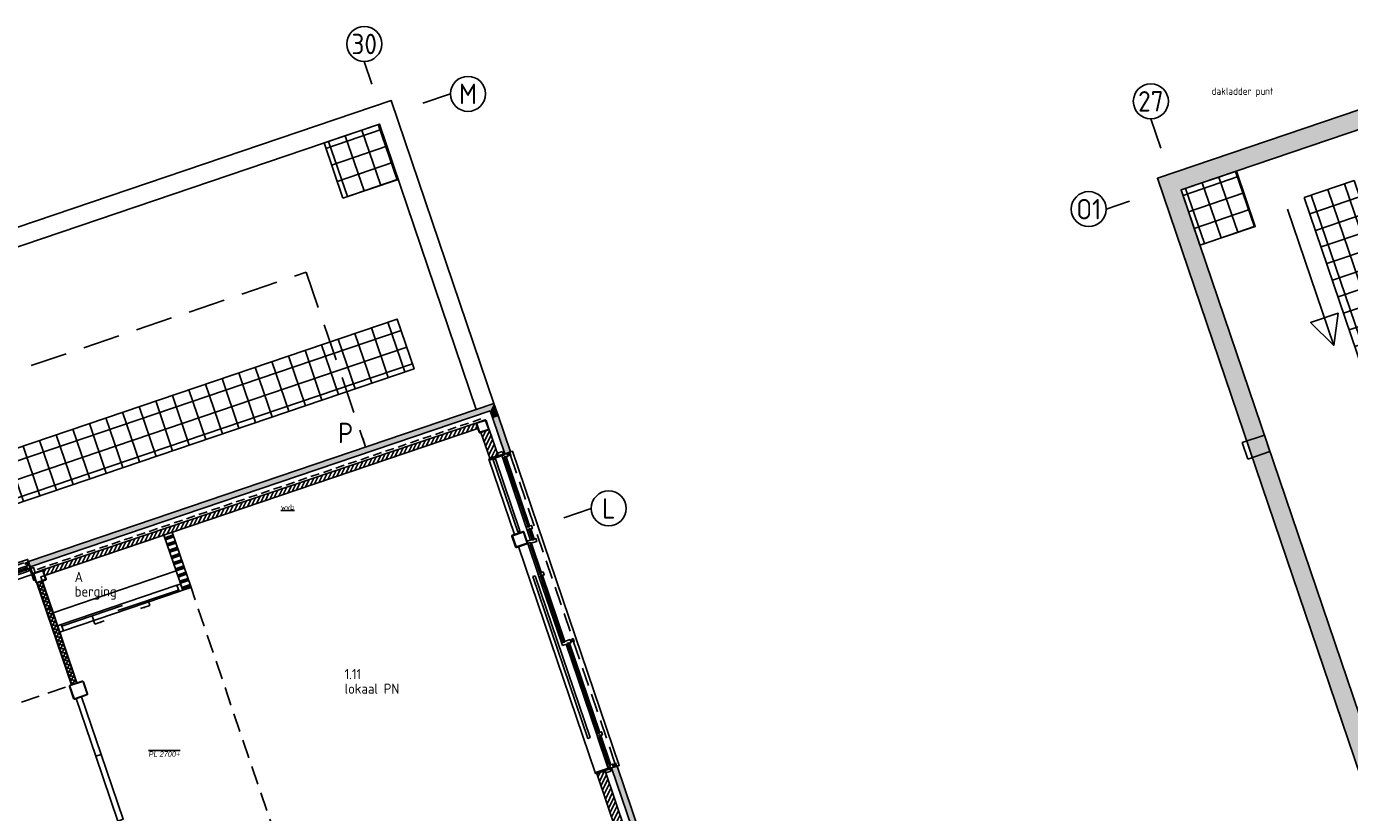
# Model space of a CAD drawing. Header units: millimetres. Extents: x -30977 to 210218, y -180497 to 109503.
# Tile 13 of 31: x 44365 to 67023, y -123648 to -110181. Entities that reach past the tile are written whole.
import ezdxf
from ezdxf.enums import TextEntityAlignment as Align
from ezdxf.xclip import XClip

# ---------------------------------------------------------------- set-up
doc = ezdxf.new("R2010")
doc.units = ezdxf.units.MM
doc.header["$LTSCALE"] = 100
doc.header["$XCLIPFRAME"] = 2
for name, pattern in [('082403 X-ref$0$DASHDOT2', [12.7, 6.35, -3.175, 0, -3.175]), ('082403 X-ref$0$DASHED', [0.75, 0.5, -0.25]), ('082403 X-ref$0$DASHED2', [9.525, 6.35, -3.175]), ('082403 X-ref$0$HIDDEN2', [4.7625, 3.175, -1.5875])]:
    doc.linetypes.add(name, pattern=pattern)
for name, color, linetype in [('082403 X-ref$0$bib', 253, 'Continuous'), ('082403 X-ref$0$BiKoz-Hout-Az', 253, 'Continuous'), ('082403 X-ref$0$BiKoz-Hout-Drs', 253, 'Continuous'), ('082403 X-ref$0$BiWand-Alg-Arc', 8, 'Continuous'), ('082403 X-ref$0$BiWand-Bakst-Drs', 253, 'Continuous'), ('082403 X-ref$0$BiWand-Syst-Drs', 253, 'Continuous'), ('082403 X-ref$0$BuKoz-Alum-Drs', 253, 'Continuous'), ('082403 X-ref$0$BuWand-Alg-Arc', 253, 'Continuous'), ('082403 X-ref$0$BuWand-Bakst-Drs', 253, 'Continuous'), ('082403 X-ref$0$BuWand-Hout-Drs', 253, 'Continuous'), ('082403 X-ref$0$Construct-Beton-Drs', 253, 'Continuous'), ('082403 X-ref$0$Construct-Staal-Drs', 253, 'Continuous'), ('082403 X-ref$0$DakAfw-Alg-Arc', 8, 'Continuous'), ('082403 X-ref$0$DakAfw-Alg-Az', 253, 'Continuous'), ('082403 X-ref$0$Daken-Staal-Drs', 253, 'Continuous'), ('082403 X-ref$0$dakrandarceer', 253, 'Continuous'), ('082403 X-ref$0$DIM25', 8, 'Continuous'), ('082403 X-ref$0$Inricht-Alg-Az', 253, 'Continuous'), ('082403 X-ref$0$Isolatie-Alg-Drs', 253, 'Continuous'), ('082403 X-ref$0$kozijn', 8, 'Continuous'), ('082403 X-ref$0$kozijn1', 8, 'Continuous'), ('082403 X-ref$0$MTXT25-1', 253, 'Continuous'), ('082403 X-ref$0$MTXT35-1', 253, 'Continuous'), ('082403 X-ref$0$MTXT35-50', 253, 'Continuous'), ('082403 X-ref$0$Plafond-Hout-Drs', 8, 'Continuous'), ('082403 X-ref$0$Stramien-Alg-Az', 9, '082403 X-ref$0$DASHDOT2'), ('082403 X-ref$0$Stramien-Alg-Drs', 8, 'Continuous'), ('082403 X-ref$0$Stramien-Alg-Txt', 253, 'Continuous'), ('082403 X-ref$0$TXT18', 253, 'Continuous'), ('082403 X-ref$0$TXT25', 253, 'Continuous'), ('082403 X-ref$0$TXT35', 253, 'Continuous')]:
    doc.layers.add(name, color=color, linetype=linetype)
doc.styles.add('082403 X-ref$0$BOS', font='isocp.shx')
doc.styles.add('082403 X-ref$0$BOS3', font='isocp.shx')
doc.styles.add('082403 X-ref$0$Standard', font='isocp.shx')
pattern_1 = [(63.75, (0, 0), (-51.256277, 25.276799), [])]

# ---------------------------------------------------------------- blocks, each defined once
blk = doc.blocks.new('082403 X-ref$0$binkozschuif')
at = {"layer": '082403 X-ref$0$BiKoz-Hout-Az', "linetype": 'Continuous'}
for p, q in [((67, 85), (1163, 85)), ((1063, 28), (2158, 28))]:
    blk.add_line(p, q, dxfattribs=at)
at = {"layer": '082403 X-ref$0$BiKoz-Hout-Az'}
for p, q in [((615, 85), (615, -65)), ((1610, 28), (1610, -65)), ((615, -65), (785, -65)), ((1610, -65), (1440, -65))]:
    blk.add_line(p, q, dxfattribs=at)
blk.add_lwpolyline([(67, 0), (2158, 0), (2158, 114), (67, 114)], close=True, dxfattribs=at)
for points in [[(785, -65, 0, 37.5, 0), (710, -65, 37.5, 37.5, 0)], [(1440, -65, 0, 37.5, 0), (1515, -65, 37.5, 37.5, 0)]]:
    blk.add_lwpolyline(points, format="xyseb", dxfattribs=at)
at = {"layer": '082403 X-ref$0$BiKoz-Hout-Drs'}
for points in [[(0, 0), (67, 0), (67, 114), (0, 114)], [(2158, 0), (2225, 0), (2225, 114), (2158, 114)]]:
    blk.add_lwpolyline(points, close=True, dxfattribs=at)
blk = doc.blocks.new('082403 X-ref$0$_K180x10')
at = {"layer": '082403 X-ref$0$Construct-Staal-Drs'}
for points in [[(75, 90), (-75, 90, 0.414214), (-90, 75), (-90, -75, 0.414214), (-75, -90), (75, -90, 0.414214), (90, -75), (90, 75, 0.414214)], [(75, 80), (-75, 80, 0.414214), (-80, 75), (-80, -75, 0.414214), (-75, -80), (75, -80, 0.414214), (80, -75), (80, 75, 0.414214)]]:
    blk.add_lwpolyline(points, format="xyb", close=True, dxfattribs=at)
blk = doc.blocks.new('082403 X-ref$0$kozijnachtera')
at = {"layer": '082403 X-ref$0$BuKoz-Alum-Drs'}
blk.add_line((5, 35), (5155, 35), dxfattribs=at)
at = {"layer": '082403 X-ref$0$BuWand-Alg-Arc', "color": 254}
blk.add_line((2845, 35), (2315, 35), dxfattribs=at)
at = {"layer": '082403 X-ref$0$DIM25', "color": 8, "linetype": '082403 X-ref$0$DASHED2', "ltscale": 0.01}
for p, q in [((32, 79), (32, 24)), ((2872, 79), (2872, 24)), ((5128, 79), (5128, 24))]:
    blk.add_line(p, q, dxfattribs=at)
at = {"layer": '082403 X-ref$0$kozijn', "color": 9, "linetype": '082403 X-ref$0$HIDDEN2'}
for p, q in [((0, 100), (5160, 100)), ((2845, 81), (59, 81))]:
    blk.add_line(p, q, dxfattribs=at)
at = {"layer": '082403 X-ref$0$kozijn'}
blk.add_lwpolyline([(5160, 0), (5160, 138), (0, 138), (0, 0)], dxfattribs=at)
blk.add_lwpolyline([(5164, -28), (5209, -28), (5209, -118), (5164, -118)], close=True, dxfattribs=at)
at = {"layer": '082403 X-ref$0$kozijn1', "color": 9}
for p, q in [((2261, 5), (59, 5)), ((2340, 5), (2820, 5)), ((5076, 5), (2899, 5)), ((2261, -57), (59, -57)), ((2340, -57), (2821, -57)), ((5076, -57), (2899, -57))]:
    blk.add_line(p, q, dxfattribs=at)
at = {"layer": '082403 X-ref$0$kozijn1'}
for points in [[(59, 91), (5, 91), (5, 71), (59, 71)], [(15, -57), (15, -57), (15, -8), (5, -8), (5, 35), (59, 35), (59, -2), (49, -2), (49, -27), (59, -27), (59, -57)], [(24, 71), (39, 71), (39, 35), (24, 35)], [(2300, -57), (2261, -57), (2261, -27), (2271, -27), (2271, -2), (2261, -2), (2261, 35), (2315, 35), (2315, -5), (2300, -5)], [(2301, -57), (2340, -57), (2340, -27), (2330, -27), (2330, -2), (2340, -2), (2340, 5), (2318, 5), (2318, -10), (2301, -10)], [(2859, -57), (2821, -57), (2821, -27), (2830, -27), (2830, -2), (2820, -2), (2820, 5), (2842, 5), (2842, -10), (2859, -10)], [(2899, 91), (2845, 91), (2845, 71), (2899, 71)], [(2860, -57), (2899, -57), (2899, -27), (2889, -27), (2889, -2), (2899, -2), (2899, 35), (2845, 35), (2845, -5), (2860, -5)], [(2865, 71), (2880, 71), (2880, 35), (2865, 35)], [(5115, -57), (5076, -57), (5076, -27), (5086, -27), (5086, -2), (5076, -2), (5076, 5), (5098, 5), (5098, -10), (5115, -10)], [(5155, 91), (5101, 91), (5101, 71), (5155, 71)], [(5116, -57), (5145, -57), (5145, -27), (5145, -27), (5145, -8), (5155, -8), (5155, 35), (5101, 35), (5101, -5), (5116, -5)], [(5121, 71), (5136, 71), (5136, 35), (5121, 35)], [(-49, -28), (-4, -28), (-4, -118), (-49, -118)], [(-3, -10), (15, -10), (15, -238), (-3, -238)], [(5163, -10), (5145, -10), (5145, -238), (5163, -238)]]:
    blk.add_lwpolyline(points, close=True, dxfattribs=at)
at = {"layer": '082403 X-ref$0$kozijn1', "color": 9}
for points in [[(49, -2), (2271, -2), (2271, -27), (49, -27)], [(2830, -2), (2330, -2), (2330, -27), (2830, -27)], [(2889, -2), (5086, -2), (5086, -27), (2889, -27)]]:
    blk.add_lwpolyline(points, close=True, dxfattribs=at)
blk = doc.blocks.new('082403 X-ref$0$ruimtenummer met m2_1')
at = {"layer": '082403 X-ref$0$MTXT25-1', "style": '082403 X-ref$0$BOS'}
blk.add_attdef('OPPERVLAKTE', (0, 498), '', height=250, dxfattribs=at)
at = {"layer": '082403 X-ref$0$MTXT35-1', "style": '082403 X-ref$0$BOS'}
for tag, p in [('RUIMTENUMMER', (-8, 1448)), ('RUIMTENAAM', (-8, 948))]:
    blk.add_attdef(tag, p, '', height=350, dxfattribs=at)
blk = doc.blocks.new('*U87')
at = {"layer": '082403 X-ref$0$Construct-Staal-Drs'}
for points in [[(-110, -98, 0.414214), (-98, -110), (98, -110, 0.414214), (110, -98), (110, 98, 0.414214), (98, 110), (-98, 110, 0.414214), (-110, 98)], [(-100, -98, 0.414214), (-98, -100), (98, -100, 0.414214), (100, -98), (100, 98, 0.414214), (98, 100), (-98, 100, 0.414214), (-100, 98)]]:
    blk.add_lwpolyline(points, format="xyb", close=True, dxfattribs=at)
blk = doc.blocks.new('*U83')
at = {"layer": '082403 X-ref$0$Construct-Staal-Drs'}
for points in [[(110, 125), (-110, 125, 0.4142136), (-125, 110), (-125, -110, 0.4142136), (-110, -125), (110, -125, 0.4142136), (125, -110), (125, 110, 0.4142136)], [(110, 118.7), (-110, 118.7, 0.4142136), (-118.7, 110), (-118.7, -110, 0.4142136), (-110, -118.7), (110, -118.7, 0.4142136), (118.7, -110), (118.7, 110, 0.4142136)]]:
    blk.add_lwpolyline(points, format="xyb", close=True, dxfattribs=at)
blk = doc.blocks.new('082403 X-ref')
at = {"layer": '082403 X-ref$0$BiWand-Alg-Arc'}
h = blk.add_hatch(dxfattribs=at)
h.set_pattern_fill('SWAND', color=8, angle=90, style=0)
h.set_pattern_definition([(198.75, (-28.41, -9.64), (36.16194, -106.52964), []), (198.75, (-30.42, -3.72), (36.16194, -106.52964), []), (198.75, (-32.43, 2.19), (36.16194, -106.52964), []), (198.75, (-34.43, 8.11), (36.16194, -106.52964), []), (198.75, (-36.44, 14.03), (36.16194, -106.52964), []), (198.75, (-38.45, 19.95), (36.16194, -106.52964), []), (198.75, (-40.46, 25.87), (36.16194, -106.52964), [])])
h.paths.add_polyline_path([(-2745, 154612), (-2887, 154564), (-2566, 153617), (-2424, 153665)])
h = blk.add_hatch(dxfattribs=at)
h.set_pattern_fill('_USER', color=8, scale=50, angle=63.75, style=0, double=1, pattern_type=0)
h.set_pattern_definition([(63.75, (18.806, 6.384), (-44.843637, 22.114435), []), (153.75, (18.806, 6.384), (-22.114435, -44.843637), [])])
h.paths.add_polyline_path([(-4475, 152008), (-4380, 152040), (-4968, 153773), (-5063, 153741)])
at = {"layer": '082403 X-ref$0$BuWand-Alg-Arc'}
for points in [[(-5178, 154018), (-5210, 154113), (2763, 156819), (2700, 156693)], [(2700, 156693), (2763, 156819), (2833, 156611), (2739, 156579)], [(2950, 155956), (3045, 155988), (2833, 156611), (2739, 156579)], [(4872, 150606), (4777, 150574), (5294, 149051), (5389, 149083)]]:
    blk.add_hatch(color=8, dxfattribs=at).paths.add_polyline_path(points)
h = blk.add_hatch(dxfattribs=at)
h.set_pattern_fill('ANSI31', color=8, scale=18, angle=18.75, style=0)
h.paths.add_polyline_path([(2487, 156388), (2455, 156483), (-4960, 153966), (-4928, 153871)])
h = blk.add_hatch(dxfattribs=at)
h.set_pattern_fill('ANSI31', color=8, scale=18, style=0)
h.set_pattern_definition(pattern_1)
h.paths.add_polyline_path([(2833, 155927), (2691, 155879), (2541, 156322), (2683, 156370)])
h = blk.add_hatch(dxfattribs=at)
h.set_pattern_fill('ANSI31', color=8, scale=18, style=0)
h.set_pattern_definition(pattern_1)
h.paths.add_polyline_path([(5178, 149019), (5036, 148971), (4525, 150477), (4667, 150526)])
at = {"layer": '082403 X-ref$0$DakAfw-Alg-Arc'}
h = blk.add_hatch(dxfattribs=at)
h.set_pattern_fill('_USER', color=8, scale=300, angle=19, style=0, double=1, pattern_type=0)
h.set_pattern_definition([(19, (25524.1, -40568.4), (-97.67045, 283.65557), []), (109, (25524.1, -40568.4), (-283.65557, -97.67045), [])])
h.paths.add_polyline_path([(801, 161603), (-146, 161281), (175, 160334), (1122, 160656)])
h = blk.add_hatch(dxfattribs=at)
h.set_pattern_fill('_USER', color=8, scale=300, angle=19, style=0, double=1, pattern_type=0)
h.set_pattern_definition([(19, (40201.72, -41373.15), (-97.67045, 283.65557), []), (109, (40201.72, -41373.15), (-283.65557, -97.67045), [])])
h.paths.add_polyline_path([(15479, 160798), (14532, 160477), (14853, 159530), (15800, 159851)])
h = blk.add_hatch(dxfattribs=at)
h.set_pattern_fill('_USER', color=8, scale=300, style=0, double=1, pattern_type=0)
h.set_pattern_definition([(18.75, (22648.1, 142651.47), (-96.432, 284.079), []), (108.75, (22648.1, 142651.47), (-284.079, -96.432), [])])
h.paths.add_polyline_path([(17493, 160637), (16641, 160348), (18865, 153795), (18263, 158369)])
h.paths.add_polyline_path([(18263, 158369), (18865, 153795), (20027, 150372), (20880, 150661)])
h.paths.add_polyline_path([(20880, 150661), (20027, 150372), (22648, 142651), (23500, 142941)])
h = blk.add_hatch(dxfattribs=at)
h.set_pattern_fill('_USER', color=8, scale=300, style=0, double=1, pattern_type=0)
h.set_pattern_definition([(18.75, (-17346.22, 151049.5), (-96.432, 284.079), []), (108.75, (-17346.22, 151049.5), (-284.079, -96.432), [])])
h.paths.add_polyline_path([(-17636, 151902), (-17346, 151049), (1396, 157412), (1107, 158264)])
at = {"layer": '082403 X-ref$0$dakrandarceer'}
h = blk.add_hatch(color=8, dxfattribs=at)
h.dxf.hatch_style = 1
h.paths.add_polyline_path([(18319, 161762), (18216, 162065), (14126, 160677), (20657, 141435), (9294, 137578), (9308, 137537), (9324, 137490), (9397, 137275), (21063, 141235), (14532, 160477)])
at = {"layer": '082403 X-ref$0$BiKoz-Hout-Drs', "color": 8}
for points in [[(-4056, 150775), (-3962, 150807), (-4297, 151794), (-4391, 151762)], [(-3679, 149662), (-3584, 149694), (-3962, 150807), (-4056, 150775)]]:
    blk.add_lwpolyline(points, close=True, dxfattribs=at)
at = {"layer": '082403 X-ref$0$BiWand-Bakst-Drs', "color": 8}
for p, q in [((2455, 156483), (-4960, 153966)), ((2487, 156388), (-4928, 153871)), ((2487, 156388), (2455, 156483)), ((-4928, 153871), (-4960, 153966))]:
    blk.add_line(p, q, dxfattribs=at)
blk.add_lwpolyline([(15675, 155865), (16053, 155993), (15957, 156277), (15578, 156149)], close=True, dxfattribs=at)
at = {"layer": '082403 X-ref$0$BiWand-Syst-Drs', "color": 8}
for points in [[(-2887, 154564), (-2745, 154612), (-2424, 153665), (-2566, 153617)], [(-4472, 151998), (-4377, 152030), (-4968, 153773), (-5063, 153741)], [(-4472, 151998), (-4377, 152030), (-4815, 153322), (-4910, 153290)]]:
    blk.add_lwpolyline(points, close=True, dxfattribs=at)
at = {"layer": '082403 X-ref$0$BuKoz-Alum-Drs', "color": 8}
for p, q in [((-10031, 152229), (-5125, 153894)), ((4809, 150590), (4870, 150610)), ((4870, 150610), (4872, 150606))]:
    blk.add_line(p, q, dxfattribs=at)
at = {"layer": '082403 X-ref$0$BuWand-Bakst-Drs', "color": 8}
for points in [[(3045, 155988), (2950, 155956), (2739, 156579), (2833, 156611)], [(5036, 148971), (4525, 150477), (4667, 150526), (5178, 149019)], [(5294, 149051), (4777, 150574), (4872, 150606), (5389, 149083)]]:
    blk.add_lwpolyline(points, close=True, dxfattribs=at)
at = {"layer": '082403 X-ref$0$BuWand-Hout-Drs', "color": 8}
for p, q in [((2763, 156819), (-5210, 154113)), ((2833, 156611), (2763, 156819)), ((2700, 156693), (-5178, 154018)), ((2739, 156579), (2700, 156693)), ((-5178, 154018), (-5210, 154113))]:
    blk.add_line(p, q, dxfattribs=at)
at = {"layer": '082403 X-ref$0$Construct-Beton-Drs', "color": 8, "linetype": '082403 X-ref$0$DASHED', "ltscale": 3}
blk.add_line((-5058, 153975), (2612, 156578), dxfattribs=at)
at = {"layer": '082403 X-ref$0$Construct-Beton-Drs', "color": 8}
blk.add_line((566, 156074), (516, 156221), dxfattribs=at)
for points in [[(175, 160334), (1122, 160656), (801, 161603), (-146, 161281)], [(14853, 159530), (15800, 159851), (15479, 160798), (14532, 160477)]]:
    blk.add_lwpolyline(points, close=True, dxfattribs=at)
at = {"layer": '082403 X-ref$0$Construct-Beton-Drs', "color": 8, "linetype": '082403 X-ref$0$DASHED2'}
blk.add_lwpolyline([(-15873, 150494), (-16889, 153486), (-450, 159066), (566, 156074)], dxfattribs=at)
at = {"layer": '082403 X-ref$0$DakAfw-Alg-Az', "color": 8}
for points in [[(16641, 160348), (22648, 142651), (23500, 142941), (17493, 160637)], [(-17346, 151049), (1396, 157412), (1107, 158264), (-17636, 151902)]]:
    blk.add_lwpolyline(points, close=True, dxfattribs=at)
at = {"layer": '082403 X-ref$0$Daken-Staal-Drs', "color": 8}
for points in [[(-18070, 149748), (-19831, 154937), (1001, 162009), (2763, 156819)], [(-17767, 149851), (-19425, 154737), (801, 161603), (2460, 156717)]]:
    blk.add_lwpolyline(points, dxfattribs=at)
blk.add_lwpolyline([(9397, 137275), (21063, 141235), (14532, 160477), (18319, 161762), (18216, 162065), (14126, 160677), (20657, 141435), (9294, 137578)], close=True, dxfattribs=at)
at = {"layer": '082403 X-ref$0$DIM25', "color": 8, "linetype": '082403 X-ref$0$DASHED2', "ltscale": 0.01}
for p, q in [((3035, 155951), (2983, 155933)), ((4117, 152762), (4065, 152744)), ((4841, 150629), (4789, 150612))]:
    blk.add_line(p, q, dxfattribs=at)
at = {"layer": '082403 X-ref$0$Inricht-Alg-Az', "color": 8}
blk.add_lwpolyline([(-4785, 153233), (-2678, 153948), (-2887, 154564), (-4994, 153849)], close=True, dxfattribs=at)
at = {"layer": '082403 X-ref$0$Isolatie-Alg-Drs', "color": 8}
blk.add_line((17145, 157810), (16351, 160149), dxfattribs=at)
blk.add_lwpolyline([(17145, 157810), (17221, 158364), (16748, 158203), (17145, 157810)], close=True, dxfattribs=at)
at = {"layer": '082403 X-ref$0$kozijn', "color": 8, "linetype": '082403 X-ref$0$HIDDEN2'}
for p, q in [((3046, 155926), (4111, 152788)), ((4128, 152737), (4835, 150655))]:
    blk.add_line(p, q, dxfattribs=at)
at = {"layer": '082403 X-ref$0$kozijn', "color": 8}
for points in [[(2950, 155956), (3081, 156000), (4908, 150618), (4777, 150574)], [(2676, 155866), (2676, 155866), (3115, 154574)], [(3186, 154365), (4505, 150478), (4505, 150478)], [(4026, 152702), (4023, 152712), (4047, 152720), (4050, 152710)], [(4050, 152710), (4047, 152720), (4023, 152712), (4026, 152702)]]:
    blk.add_lwpolyline(points, dxfattribs=at)
for points in [[(2790, 155868), (3209, 154634), (3171, 154621), (2752, 155855)], [(3334, 154648), (3334, 154648), (3317, 154699), (3345, 154709), (3348, 154699), (3372, 154707), (3369, 154717), (3404, 154729), (3421, 154677), (3386, 154666), (3383, 154675), (3359, 154667), (3362, 154658)], [(3470, 153865), (4411, 151093), (4373, 151080), (3432, 153853)], [(3936, 152672), (3931, 152686), (3919, 152723), (3947, 152732), (3950, 152723), (3974, 152731), (3971, 152740), (4067, 152773), (4085, 152722), (4050, 152710), (4047, 152720), (4023, 152712), (4026, 152702)], [(4108, 152766), (4113, 152752), (4079, 152741), (4074, 152755)], [(4752, 150561), (4766, 150518), (4681, 150489), (4667, 150532)]]:
    blk.add_lwpolyline(points, close=True, dxfattribs=at)
at = {"layer": '082403 X-ref$0$kozijn1', "color": 8}
for p, q in [((3375, 154719), (2974, 155902)), ((3392, 154478), (2915, 155882)), ((3393, 154668), (3450, 154498)), ((3510, 153927), (3356, 154382)), ((3569, 153947), (3414, 154402)), ((3919, 152723), (3535, 153853)), ((3978, 152742), (3594, 153872)), ((4517, 151164), (3998, 152692)), ((4575, 151184), (4056, 152712)), ((4696, 150635), (4542, 151090)), ((4755, 150655), (4600, 151110))]:
    blk.add_line(p, q, dxfattribs=at)
for points in [[(2939, 155955), (2945, 155938), (2682, 155849), (2676, 155866)], [(2908, 155993), (2922, 155951), (2837, 155922), (2823, 155964)], [(2901, 155923), (2901, 155923), (2947, 155939), (2944, 155949), (2985, 155962), (3002, 155911), (2967, 155899), (2964, 155909), (2940, 155901), (2943, 155892), (2915, 155882)], [(2964, 155909), (3372, 154707), (3348, 154699), (2940, 155901)], [(3025, 155956), (3030, 155941), (2996, 155930), (2991, 155944)], [(3038, 155980), (3055, 155929), (3036, 155923), (3019, 155974)], [(3359, 154667), (3383, 154675), (3447, 154486), (3423, 154478)], [(3343, 154420), (3330, 154457), (3420, 154487), (3423, 154478), (3447, 154486), (3444, 154495), (3479, 154507), (3496, 154456), (3397, 154422), (3392, 154436)], [(3343, 154419), (3356, 154382), (3384, 154392), (3381, 154401), (3404, 154409), (3408, 154400), (3414, 154402), (3407, 154422), (3393, 154417), (3388, 154434)], [(3404, 154409), (3565, 153935), (3542, 153927), (3381, 154401)], [(3523, 153890), (3510, 153927), (3539, 153936), (3542, 153927), (3565, 153935), (3562, 153945), (3569, 153947), (3576, 153926), (3562, 153922), (3567, 153905)], [(3523, 153889), (3535, 153852), (3564, 153862), (3561, 153872), (3584, 153880), (3587, 153870), (3622, 153882), (3605, 153933), (3567, 153920), (3572, 153906)], [(3584, 153880), (3974, 152731), (3950, 152723), (3561, 153872)], [(4047, 152720), (4572, 151172), (4548, 151164), (4023, 152712)], [(4121, 152791), (4138, 152740), (4119, 152734), (4102, 152785)], [(4529, 151127), (4517, 151164), (4545, 151174), (4548, 151164), (4572, 151172), (4569, 151182), (4604, 151194), (4621, 151143), (4583, 151130), (4578, 151144)], [(4529, 151127), (4542, 151090), (4570, 151100), (4567, 151109), (4591, 151117), (4594, 151107), (4600, 151110), (4594, 151130), (4580, 151125), (4574, 151142)], [(4591, 151117), (4752, 150643), (4728, 150635), (4567, 151109)], [(4768, 150567), (4762, 150584), (4500, 150495), (4505, 150478)], [(4709, 150598), (4696, 150634), (4725, 150644), (4728, 150635), (4752, 150643), (4748, 150652), (4755, 150655), (4762, 150634), (4748, 150629), (4753, 150613)], [(4709, 150597), (4718, 150569), (4747, 150579), (4747, 150579), (4765, 150585), (4768, 150576), (4809, 150590), (4791, 150641), (4754, 150628), (4758, 150614)], [(4837, 150620), (4832, 150634), (4798, 150622), (4802, 150608)], [(4844, 150659), (4862, 150608), (4843, 150601), (4825, 150652)]]:
    blk.add_lwpolyline(points, close=True, dxfattribs=at)
at = {"layer": '082403 X-ref$0$MTXT35-50', "color": 8}
blk.add_lwpolyline([(2833, 155927), (2691, 155879), (2541, 156322), (2683, 156370)], close=True, dxfattribs=at)
at = {"layer": '082403 X-ref$0$Plafond-Hout-Drs', "color": 8, "linetype": '082403 X-ref$0$HIDDEN2'}
for p, q in [((-362, 147590), (-2424, 153665)), ((-9381, 150316), (-4489, 151987))]:
    blk.add_line(p, q, dxfattribs=at)
at = {"layer": '082403 X-ref$0$Stramien-Alg-Az'}
for p, q in [((542, 162677), (675, 162286)), ((2019, 162122), (1547, 161962)), ((14013, 161694), (14183, 161192)), ((13646, 160282), (13250, 160147)), ((4430, 155020), (3959, 154860))]:
    blk.add_line(p, q, dxfattribs=at)
at = {"layer": '082403 X-ref$0$Stramien-Alg-Drs'}
for centre in [(542, 162977), (2319, 162122), (14013, 161994), (12950, 160147), (4730, 155020)]:
    blk.add_circle(centre, 300, dxfattribs=at)
at = {"layer": '082403 X-ref$0$bib', "color": 8, "xscale": -1, "rotation": 18.74999999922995}
for p in [(2569, 156426), (-5016, 153852)]:
    blk.add_blockref('082403 X-ref$0$_K180x10', p, dxfattribs=at)
at = {"layer": '082403 X-ref$0$bib', "color": 8}
for name, p, rotation in [('*U87', (3205, 154488), 18.75000000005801), ('082403 X-ref$0$kozijnachtera', (-10064, 152358), 18.74999999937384), ('082403 X-ref$0$binkozschuif', (-4673, 152902), 18.74999999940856), ('*U83', (-4351, 151907), 18.75000000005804)]:
    blk.add_blockref(name, p, dxfattribs=dict(at, rotation=rotation))
ref = blk.add_blockref('082403 X-ref$0$ruimtenummer met m2_1', (-4412, 153036), dxfattribs=dict(at, xscale=0.5, yscale=0.5, zscale=0.5))
ref.add_attrib('RUIMTENUMMER', 'A', (-4416, 153760), dxfattribs={"layer": '082403 X-ref$0$MTXT35-1', "height": 175, "style": '082403 X-ref$0$BOS'})
ref.add_attrib('RUIMTENAAM', 'berging', (-4416, 153510), dxfattribs={"layer": '082403 X-ref$0$MTXT35-1', "height": 175, "style": '082403 X-ref$0$BOS'})
ref = blk.add_blockref('082403 X-ref$0$ruimtenummer met m2_1', (210, 151370), dxfattribs=dict(at, xscale=0.5, yscale=0.5, zscale=0.5))
ref.add_attrib('RUIMTENUMMER', '1.11', (206, 152094), dxfattribs={"layer": '082403 X-ref$0$MTXT35-1', "height": 175, "style": '082403 X-ref$0$BOS'})
ref.add_attrib('RUIMTENAAM', 'lokaal PN', (206, 151844), dxfattribs={"layer": '082403 X-ref$0$MTXT35-1', "height": 175, "style": '082403 X-ref$0$BOS'})
at = {"layer": '082403 X-ref$0$Stramien-Alg-Txt', "style": '082403 X-ref$0$Standard'}
for s, p in [('30', (542, 162977)), ('M', (2319, 162122)), ('27', (14013, 161994)), ('O1', (12950, 160147)), ('L', (4730, 155020))]:
    blk.add_text(s, height=350, dxfattribs=at).set_placement(p, align=Align.MIDDLE)
at = {"layer": '082403 X-ref$0$TXT18', "color": 8, "char_height": 90, "width": 612.16, "attachment_point": 1, "style": '082403 X-ref$0$BOS3'}
for s, insert in [('{\\Lwvb}', (-886, 155090)), ('{\\fArial|b0|i1|c0|p34;\\OPL 2700+}', (-3150, 150857))]:
    blk.add_mtext(s, dxfattribs=dict(at, insert=insert))
at = {"layer": '082403 X-ref$0$TXT25', "color": 8, "style": '082403 X-ref$0$BOS3'}
blk.add_text('dakladder punt', height=125, dxfattribs=at).set_placement((15055, 162105))
at = {"layer": '082403 X-ref$0$TXT35', "color": 8, "insert": (92, 156487), "char_height": 350, "width": 619.94, "attachment_point": 1, "style": '082403 X-ref$0$BOS3'}
blk.add_mtext('P', dxfattribs=at)

msp = doc.modelspace()

# ---------------------------------------------------------------- block references
ref = msp.add_blockref('082403 X-ref', (49607, -273458))
XClip(ref).set_block_clipping_path([(-29388.3395662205, 92961.1290501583), (160611.6604337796, 182961.1290501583)])

doc.saveas('drawing.dxf')
